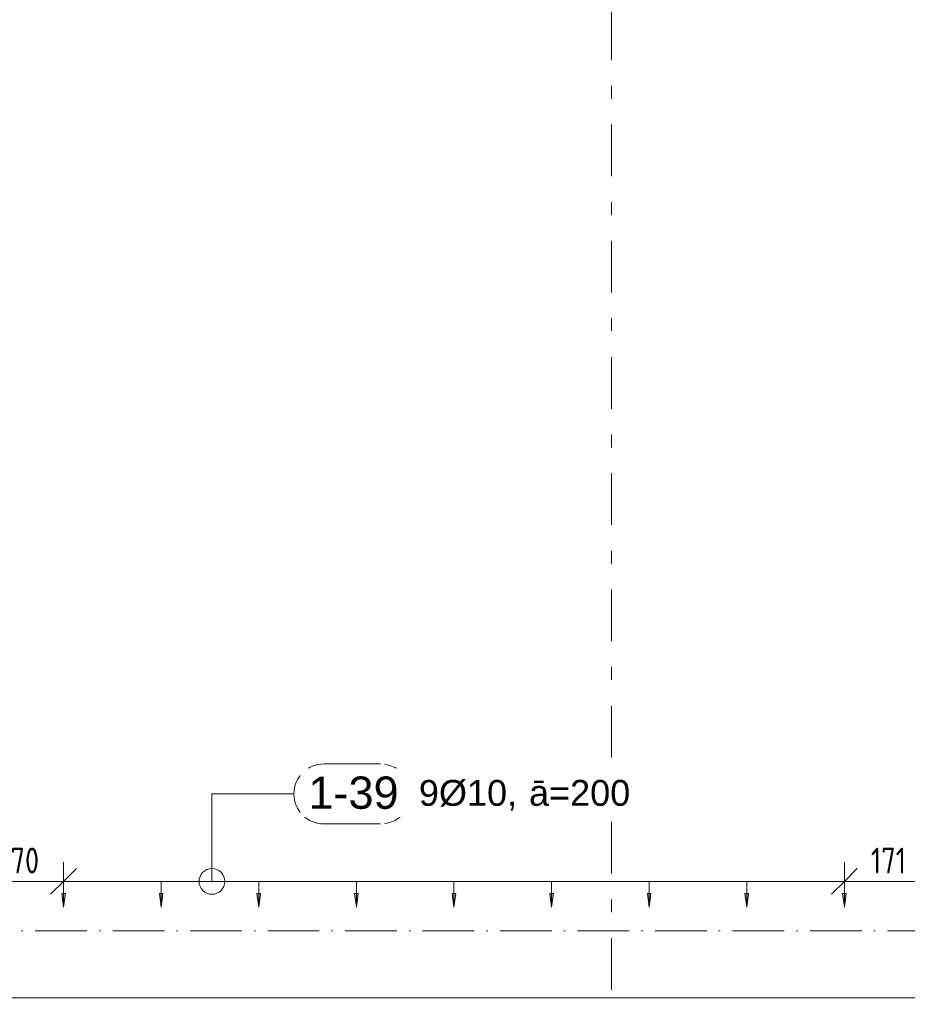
# Model space of a CAD drawing. Header units: millimetres. Extents: x 4307 to 42792, y 1610 to 10025.
# Tile 119 of 256: x 16823 to 18543, y 5857 to 7764. Entities that reach past the tile are written whole.
import ezdxf

# ---------------------------------------------------------------- set-up
doc = ezdxf.new("R2010")
doc.units = ezdxf.units.MM
doc.linetypes.add('Čerchovaná', pattern=[150, 100, -25, 0, -25])
doc.linetypes.add('Čára osnovy', pattern=[225, 100, -50, 25, -50])
for name, color, linetype, lineweight in [('A-ANNO-DIMS', 211, 'Continuous', 5), ('A-ANNO-DIMS-25', 211, 'Continuous', 5), ('A-FLOR-LEVL', 51, 'Continuous', 5), ('S-BEAM', 12, 'Continuous', 9), ('S-GRID', 1, 'Continuous', 5), ('S-RBAR-IDEN', 171, 'Continuous', 5)]:
    doc.layers.add(name, color=color, linetype=linetype, lineweight=lineweight)
doc.styles.add('Arial', font='arial.ttf', dxfattribs={"height": 50})
doc.styles.add('Arial_1', font='arial.ttf', dxfattribs={"height": 62.5})
doc.styles.add('ISOCPEUR_2', font='isocpeur.ttf', dxfattribs={"width": 0.8, "height": 50})
doc.dimstyles.new('Vnitřní', dxfattribs={"dimscale": 304.8, "dimtxt": 49.799059, "dimasz": 0.164042, "dimexe": 0.123031, "dimexo": 0.0625, "dimgap": 0, "dimtad": 1, "dimdec": 0, "dimzin": 0, "dimdsep": 46, "dimtxsty": 'ISOCPEUR_2', "dimblk1": 'OBLIQUE', "dimblk2": 'OBLIQUE', "dimsah": 1, "dimcen": 0.09, "dimdle": 0.123031, "dimazin": 0, "dimtfac": 1, "dimtdec": 4, "dimtix": 1, "dimtmove": 0, "dimatfit": 3, "dimfxl": 0.123031, "dimfxlon": 1, "dimtvp": 1, "dimtolj": 1, "dimtzin": 0, "dimarcsym": 2})
doc.dimstyles.new('Výztuž_kusy__řezy__2', dxfattribs={"dimscale": 304.8, "dimtxt": 0.18, "dimasz": 0, "dimexe": 0, "dimexo": 0.0625, "dimgap": 0.082021, "dimtad": 1, "dimdec": 0, "dimzin": 0, "dimdsep": 46, "dimtxsty": 'Arial_1', "dimblk1": 'NONE', "dimblk2": 'NONE', "dimsah": 1, "dimcen": 0.09, "dimazin": 0, "dimtfac": 1, "dimtdec": 4, "dimtix": 1, "dimtmove": 0, "dimatfit": 3, "dimfxl": 0.164042, "dimfxlon": 1, "dimtvp": 1, "dimtfill": 1, "dimtolj": 1, "dimtzin": 0, "dimarcsym": 2})

# ---------------------------------------------------------------- blocks, each defined once
blk = doc.blocks.new('DIMBLOCK343-V1')
at = {"layer": 'A-ANNO-DIMS-25'}
for points in [[(16908.2, 6045.5), (16911.7, 6071.8), (16904.7, 6071.8)], [(17097.3, 6045.5), (17100.7, 6071.8), (17093.8, 6071.8)]]:
    blk.add_hatch(color=256, dxfattribs=at).paths.add_polyline_path(points)
for p, q in [((16908.2, 6095.5), (17097.3, 6095.5)), ((16908.2, 6095.5), (16908.2, 6095.5)), ((16908.2, 6095.5), (16908.2, 6045.5)), ((17097.3, 6095.5), (17097.3, 6095.5)), ((17097.3, 6095.5), (17097.3, 6045.5)), ((16911.7, 6071.8), (16904.7, 6071.8)), ((16904.7, 6071.8), (16908.2, 6045.5)), ((16908.2, 6045.5), (16911.7, 6071.8)), ((17100.7, 6071.8), (17093.8, 6071.8)), ((17093.8, 6071.8), (17097.3, 6045.5)), ((17097.3, 6045.5), (17100.7, 6071.8))]:
    blk.add_line(p, q, dxfattribs=at)
blk = doc.blocks.new('_None')
blk = doc.blocks.new('DIMBLOCK344-V1')
at = {"layer": 'A-ANNO-DIMS-25'}
for points in [[(17097.3, 6045.5), (17100.7, 6071.8), (17093.8, 6071.8)], [(17286.4, 6045.5), (17289.8, 6071.8), (17282.9, 6071.8)]]:
    blk.add_hatch(color=256, dxfattribs=at).paths.add_polyline_path(points)
for p, q in [((17097.3, 6095.5), (17286.4, 6095.5)), ((17097.3, 6095.5), (17097.3, 6095.5)), ((17097.3, 6095.5), (17097.3, 6045.5)), ((17286.4, 6095.5), (17286.4, 6095.5)), ((17286.4, 6095.5), (17286.4, 6045.5)), ((17100.7, 6071.8), (17093.8, 6071.8)), ((17093.8, 6071.8), (17097.3, 6045.5)), ((17097.3, 6045.5), (17100.7, 6071.8)), ((17289.8, 6071.8), (17282.9, 6071.8)), ((17282.9, 6071.8), (17286.4, 6045.5)), ((17286.4, 6045.5), (17289.8, 6071.8))]:
    blk.add_line(p, q, dxfattribs=at)
blk = doc.blocks.new('DIMBLOCK345-V1')
at = {"layer": 'A-ANNO-DIMS-25'}
for points in [[(17286.4, 6045.5), (17289.8, 6071.8), (17282.9, 6071.8)], [(17475.4, 6045.5), (17478.9, 6071.8), (17472, 6071.8)]]:
    blk.add_hatch(color=256, dxfattribs=at).paths.add_polyline_path(points)
for p, q in [((17286.4, 6095.5), (17475.4, 6095.5)), ((17286.4, 6095.5), (17286.4, 6095.5)), ((17286.4, 6095.5), (17286.4, 6045.5)), ((17475.4, 6095.5), (17475.4, 6095.5)), ((17475.4, 6095.5), (17475.4, 6045.5)), ((17289.8, 6071.8), (17282.9, 6071.8)), ((17282.9, 6071.8), (17286.4, 6045.5)), ((17286.4, 6045.5), (17289.8, 6071.8)), ((17478.9, 6071.8), (17472, 6071.8)), ((17472, 6071.8), (17475.4, 6045.5)), ((17475.4, 6045.5), (17478.9, 6071.8))]:
    blk.add_line(p, q, dxfattribs=at)
blk = doc.blocks.new('DIMBLOCK346-V1')
at = {"layer": 'A-ANNO-DIMS-25'}
for points in [[(17475.4, 6045.5), (17478.9, 6071.8), (17472, 6071.8)], [(17664.5, 6045.5), (17668, 6071.8), (17661.1, 6071.8)]]:
    blk.add_hatch(color=256, dxfattribs=at).paths.add_polyline_path(points)
for p, q in [((17475.4, 6095.5), (17664.5, 6095.5)), ((17475.4, 6095.5), (17475.4, 6095.5)), ((17475.4, 6095.5), (17475.4, 6045.5)), ((17664.5, 6095.5), (17664.5, 6095.5)), ((17664.5, 6095.5), (17664.5, 6045.5)), ((17478.9, 6071.8), (17472, 6071.8)), ((17472, 6071.8), (17475.4, 6045.5)), ((17475.4, 6045.5), (17478.9, 6071.8)), ((17668, 6071.8), (17661.1, 6071.8)), ((17661.1, 6071.8), (17664.5, 6045.5)), ((17664.5, 6045.5), (17668, 6071.8))]:
    blk.add_line(p, q, dxfattribs=at)
blk = doc.blocks.new('DIMBLOCK347-V1')
at = {"layer": 'A-ANNO-DIMS-25'}
for points in [[(17664.5, 6045.5), (17668, 6071.8), (17661.1, 6071.8)], [(17853.6, 6045.5), (17857.1, 6071.8), (17850.1, 6071.8)]]:
    blk.add_hatch(color=256, dxfattribs=at).paths.add_polyline_path(points)
for p, q in [((17664.5, 6095.5), (17853.6, 6095.5)), ((17664.5, 6095.5), (17664.5, 6095.5)), ((17664.5, 6095.5), (17664.5, 6045.5)), ((17853.6, 6095.5), (17853.6, 6095.5)), ((17853.6, 6095.5), (17853.6, 6045.5)), ((17668, 6071.8), (17661.1, 6071.8)), ((17661.1, 6071.8), (17664.5, 6045.5)), ((17664.5, 6045.5), (17668, 6071.8)), ((17857.1, 6071.8), (17850.1, 6071.8)), ((17850.1, 6071.8), (17853.6, 6045.5)), ((17853.6, 6045.5), (17857.1, 6071.8))]:
    blk.add_line(p, q, dxfattribs=at)
blk = doc.blocks.new('DIMBLOCK348-V1')
at = {"layer": 'A-ANNO-DIMS-25'}
for points in [[(17853.6, 6045.5), (17857.1, 6071.8), (17850.1, 6071.8)], [(18042.7, 6045.5), (18046.2, 6071.8), (18039.2, 6071.8)]]:
    blk.add_hatch(color=256, dxfattribs=at).paths.add_polyline_path(points)
for p, q in [((17853.6, 6095.5), (18042.7, 6095.5)), ((17853.6, 6095.5), (17853.6, 6095.5)), ((17853.6, 6095.5), (17853.6, 6045.5)), ((18042.7, 6095.5), (18042.7, 6095.5)), ((18042.7, 6095.5), (18042.7, 6045.5)), ((17857.1, 6071.8), (17850.1, 6071.8)), ((17850.1, 6071.8), (17853.6, 6045.5)), ((17853.6, 6045.5), (17857.1, 6071.8)), ((18046.2, 6071.8), (18039.2, 6071.8)), ((18039.2, 6071.8), (18042.7, 6045.5)), ((18042.7, 6045.5), (18046.2, 6071.8))]:
    blk.add_line(p, q, dxfattribs=at)
blk = doc.blocks.new('DIMBLOCK349-V1')
at = {"layer": 'A-ANNO-DIMS-25'}
for points in [[(18042.7, 6045.5), (18046.2, 6071.8), (18039.2, 6071.8)], [(18231.8, 6045.5), (18235.2, 6071.8), (18228.3, 6071.8)]]:
    blk.add_hatch(color=256, dxfattribs=at).paths.add_polyline_path(points)
for p, q in [((18042.7, 6095.5), (18231.8, 6095.5)), ((18042.7, 6095.5), (18042.7, 6095.5)), ((18042.7, 6095.5), (18042.7, 6045.5)), ((18231.8, 6095.5), (18231.8, 6095.5)), ((18231.8, 6095.5), (18231.8, 6045.5)), ((18046.2, 6071.8), (18039.2, 6071.8)), ((18039.2, 6071.8), (18042.7, 6045.5)), ((18042.7, 6045.5), (18046.2, 6071.8)), ((18235.2, 6071.8), (18228.3, 6071.8)), ((18228.3, 6071.8), (18231.8, 6045.5)), ((18231.8, 6045.5), (18235.2, 6071.8))]:
    blk.add_line(p, q, dxfattribs=at)
blk = doc.blocks.new('DIMBLOCK350-V1')
at = {"layer": 'A-ANNO-DIMS-25'}
for points in [[(18231.8, 6045.5), (18235.2, 6071.8), (18228.3, 6071.8)], [(18420.9, 6045.5), (18424.3, 6071.8), (18417.4, 6071.8)]]:
    blk.add_hatch(color=256, dxfattribs=at).paths.add_polyline_path(points)
for p, q in [((18231.8, 6095.5), (18420.9, 6095.5)), ((18231.8, 6095.5), (18231.8, 6095.5)), ((18231.8, 6095.5), (18231.8, 6045.5)), ((18420.9, 6095.5), (18420.9, 6095.5)), ((18420.9, 6095.5), (18420.9, 6045.5)), ((18235.2, 6071.8), (18228.3, 6071.8)), ((18228.3, 6071.8), (18231.8, 6045.5)), ((18231.8, 6045.5), (18235.2, 6071.8)), ((18424.3, 6071.8), (18417.4, 6071.8)), ((18417.4, 6071.8), (18420.9, 6045.5)), ((18420.9, 6045.5), (18424.3, 6071.8))]:
    blk.add_line(p, q, dxfattribs=at)
blk = doc.blocks.new('DIMBLOCK351-V1')
at = {"layer": 'A-ANNO-DIMS-25'}
for points in [[(16908.2, 6045.5), (16911.7, 6071.8), (16904.7, 6071.8)], [(17097.3, 6045.5), (17100.7, 6071.8), (17093.8, 6071.8)], [(17286.4, 6045.5), (17289.8, 6071.8), (17282.9, 6071.8)], [(17475.4, 6045.5), (17478.9, 6071.8), (17472, 6071.8)], [(17664.5, 6045.5), (17668, 6071.8), (17661.1, 6071.8)], [(17853.6, 6045.5), (17857.1, 6071.8), (17850.1, 6071.8)], [(18042.7, 6045.5), (18046.2, 6071.8), (18039.2, 6071.8)], [(18231.8, 6045.5), (18235.2, 6071.8), (18228.3, 6071.8)], [(18420.9, 6045.5), (18424.3, 6071.8), (18417.4, 6071.8)]]:
    blk.add_hatch(color=256, dxfattribs=at).paths.add_polyline_path(points)
for p, q in [((16908.2, 6095.5), (18420.9, 6095.5)), ((16908.2, 6095.5), (17097.3, 6095.5)), ((16908.2, 6095.5), (16908.2, 6095.5)), ((16908.2, 6095.5), (16908.2, 6045.5)), ((17097.3, 6095.5), (17286.4, 6095.5)), ((17097.3, 6095.5), (17097.3, 6095.5)), ((17097.3, 6095.5), (17097.3, 6045.5)), ((17286.4, 6095.5), (17475.4, 6095.5)), ((17286.4, 6095.5), (17286.4, 6095.5)), ((17286.4, 6095.5), (17286.4, 6045.5)), ((17475.4, 6095.5), (17664.5, 6095.5)), ((17475.4, 6095.5), (17475.4, 6095.5)), ((17475.4, 6095.5), (17475.4, 6045.5)), ((17664.5, 6095.5), (17853.6, 6095.5)), ((17664.5, 6095.5), (17664.5, 6095.5)), ((17664.5, 6095.5), (17664.5, 6045.5)), ((17853.6, 6095.5), (18042.7, 6095.5)), ((17853.6, 6095.5), (17853.6, 6095.5)), ((17853.6, 6095.5), (17853.6, 6045.5)), ((18042.7, 6095.5), (18231.8, 6095.5)), ((18042.7, 6095.5), (18042.7, 6095.5)), ((18042.7, 6095.5), (18042.7, 6045.5)), ((18231.8, 6095.5), (18420.9, 6095.5)), ((18231.8, 6095.5), (18231.8, 6095.5)), ((18231.8, 6095.5), (18231.8, 6045.5)), ((18420.9, 6095.5), (18420.9, 6095.5)), ((18420.9, 6095.5), (18420.9, 6045.5)), ((16911.7, 6071.8), (16904.7, 6071.8)), ((16904.7, 6071.8), (16908.2, 6045.5)), ((16908.2, 6045.5), (16911.7, 6071.8)), ((17100.7, 6071.8), (17093.8, 6071.8)), ((17093.8, 6071.8), (17097.3, 6045.5)), ((17097.3, 6045.5), (17100.7, 6071.8)), ((17289.8, 6071.8), (17282.9, 6071.8)), ((17282.9, 6071.8), (17286.4, 6045.5)), ((17286.4, 6045.5), (17289.8, 6071.8)), ((17478.9, 6071.8), (17472, 6071.8)), ((17472, 6071.8), (17475.4, 6045.5)), ((17475.4, 6045.5), (17478.9, 6071.8)), ((17668, 6071.8), (17661.1, 6071.8)), ((17661.1, 6071.8), (17664.5, 6045.5)), ((17664.5, 6045.5), (17668, 6071.8)), ((17857.1, 6071.8), (17850.1, 6071.8)), ((17850.1, 6071.8), (17853.6, 6045.5)), ((17853.6, 6045.5), (17857.1, 6071.8)), ((18046.2, 6071.8), (18039.2, 6071.8)), ((18039.2, 6071.8), (18042.7, 6045.5)), ((18042.7, 6045.5), (18046.2, 6071.8)), ((18235.2, 6071.8), (18228.3, 6071.8)), ((18228.3, 6071.8), (18231.8, 6045.5)), ((18231.8, 6045.5), (18235.2, 6071.8)), ((18424.3, 6071.8), (18417.4, 6071.8)), ((18417.4, 6071.8), (18420.9, 6045.5)), ((18420.9, 6045.5), (18424.3, 6071.8))]:
    blk.add_line(p, q, dxfattribs=at)
blk = doc.blocks.new('Popisek výztuže__BEZ NATOČENÍ_ - _Typ_ množství_PRAVÝ _řezy_-573725-V1')
at = {"layer": 'S-RBAR-IDEN'}
for p, q in [((5911.2, 9413.6), (5801.5, 9413.6)), ((5801.5, 9297.2), (5911.2, 9297.2))]:
    blk.add_line(p, q, dxfattribs=at)
for centre, start, end in [((5801.5, 9355.4), 90, 270), ((5911.2, 9355.4), 277.6434, 82.3566)]:
    blk.add_arc(centre, 58.2, start, end, dxfattribs=at)
blk = doc.blocks.new('DIMBLOCK430-V1')
at = {"layer": 'A-ANNO-DIMS-25'}
for p, q in [((16738.2, 6095.5), (16738.2, 6133)), ((16738.2, 6095.5), (16763.2, 6120.5)), ((16908.2, 6095.5), (16908.2, 6133)), ((16908.2, 6095.5), (16933.2, 6120.5)), ((16700.7, 6095.5), (16945.7, 6095.5)), ((16738.2, 6095.5), (16713.2, 6070.5)), ((16738.2, 6095.5), (16738.2, 6058)), ((16908.2, 6095.5), (16883.2, 6070.5)), ((16908.2, 6095.5), (16908.2, 6058))]:
    blk.add_line(p, q, dxfattribs=at)
at = {"layer": 'A-ANNO-DIMS-25', "color": 0, "insert": (16785.4, 6160.8), "char_height": 50, "width": 90.788, "attachment_point": 1, "line_spacing_factor": 1.149209, "style": 'ISOCPEUR_2'}
blk.add_mtext('170', dxfattribs=at)
blk = doc.blocks.new('_Oblique')
at = {"color": 0, "linetype": 'ByBlock', "lineweight": -2}
blk.add_line((-0.5, -0.5), (0.5, 0.5), dxfattribs=at)
blk = doc.blocks.new('DIMBLOCK431-V1')
at = {"layer": 'A-ANNO-DIMS-25'}
for p, q in [((18420.9, 6095.5), (18420.9, 6133)), ((18420.9, 6095.5), (18445.9, 6120.5)), ((18591.8, 6095.5), (18591.8, 6133)), ((18591.8, 6095.5), (18616.8, 6120.5)), ((18383.4, 6095.5), (18629.3, 6095.5)), ((18420.9, 6095.5), (18395.9, 6070.5)), ((18420.9, 6095.5), (18420.9, 6058)), ((18591.8, 6095.5), (18566.8, 6070.5)), ((18591.8, 6095.5), (18591.8, 6058))]:
    blk.add_line(p, q, dxfattribs=at)
at = {"layer": 'A-ANNO-DIMS-25', "color": 0, "insert": (18472.3, 6160.8), "char_height": 50, "width": 81.594, "attachment_point": 1, "line_spacing_factor": 1.149209, "style": 'ISOCPEUR_2'}
blk.add_mtext('171', dxfattribs=at)

msp = doc.modelspace()

# ---------------------------------------------------------------- linework, layer by layer
at = {"layer": 'A-FLOR-LEVL', "linetype": 'Čerchovaná'}
msp.add_line((4395.1, 6000), (25778.9, 6000), dxfattribs=at)
at = {"layer": 'S-BEAM'}
msp.add_line((15190, 5870), (20140, 5870), dxfattribs=at)
msp.add_line((15190, 5870), (20140, 5870), dxfattribs=at)
at = {"layer": 'S-GRID', "linetype": 'Čára osnovy', "lineweight": 9}
msp.add_line((17970, 2060.6), (17970, 9495.1), dxfattribs=at)
at = {"layer": 'S-RBAR-IDEN'}
for p, q in [((17195.7, 6264.8), (17354.5, 6264.8)), ((17195.7, 6095.5), (17195.7, 6264.8))]:
    msp.add_line(p, q, dxfattribs=at)
msp.add_circle((17195.7, 6095.5), 25, dxfattribs=at)

# ---------------------------------------------------------------- block references
msp.add_blockref('Popisek výztuže__BEZ NATOČENÍ_ - _Typ_ množství_PRAVÝ _řezy_-573725-V1', (11611.2, -3090.6), dxfattribs=at)

# ---------------------------------------------------------------- texts
at = {"layer": 'S-RBAR-IDEN', "insert": (17596.6, 6291.8), "char_height": 50, "width": 258.544, "attachment_point": 1, "style": 'Arial', "bg_fill": 3, "box_fill_scale": 1.25, "bg_fill_color": 256, "bg_fill_true_color": 13158600, "bg_fill_transparency": 0}
msp.add_mtext('9Ø10, ', dxfattribs=at)

# ---------------------------------------------------------------- dimensions: what is measured, and where the dimension line sits
at = {"layer": 'A-ANNO-DIMS'}
for base, p1, p2, override, picture, middle in [((16908.2, 6095.5), (16738.2, 6058), (16908.2, 6058), {"dimpost": '<>', "dimfxl": 170}, 'DIMBLOCK430-V1', (16823.2, 6120.5)), ((18591.8, 6095.5), (18420.9, 6058), (18591.8, 6058), {"dimpost": '<>', "dimfxl": 170.94239}, 'DIMBLOCK431-V1', (18506.3, 6120.5))]:
    dim = msp.add_linear_dim(base=base, p1=p1, p2=p2, dimstyle='Vnitřní', override=override, dxfattribs=at)
    dim.commit()
    dim.dimension.update_dxf_attribs({"geometry": picture, "text_midpoint": middle})
for base, p1, p2, text, override, picture, middle in [((18420.9, 6095.5), (16908.2, 6045.5), (18420.9, 6045.5), '189 1513', {"dimpost": '<>', "dimblk1": 'None', "dimblk2": 'None', "dimsah": 1, "dimfxl": 1512.647956}, 'DIMBLOCK351-V1', (17664.5, 6152.4)), ((17097.3, 6095.5), (16908.2, 6045.5), (17097.3, 6045.5), ' ', {"dimpost": '<>', "dimfxl": 189.080994}, 'DIMBLOCK343-V1', (17002.7, 6095.5)), ((17286.4, 6095.5), (17097.3, 6045.5), (17286.4, 6045.5), ' ', {"dimpost": '<>', "dimfxl": 189.080994}, 'DIMBLOCK344-V1', (17191.8, 6095.5)), ((17475.4, 6095.5), (17286.4, 6045.5), (17475.4, 6045.5), ' ', {"dimpost": '<>', "dimfxl": 189.080994}, 'DIMBLOCK345-V1', (17380.9, 6095.5)), ((17664.5, 6095.5), (17475.4, 6045.5), (17664.5, 6045.5), ' ', {"dimpost": '<>', "dimfxl": 189.080994}, 'DIMBLOCK346-V1', (17570, 6095.5)), ((17853.6, 6095.5), (17664.5, 6045.5), (17853.6, 6045.5), ' ', {"dimpost": '<>', "dimfxl": 189.080994}, 'DIMBLOCK347-V1', (17759.1, 6095.5)), ((18042.7, 6095.5), (17853.6, 6045.5), (18042.7, 6045.5), ' ', {"dimpost": '<>', "dimfxl": 189.080994}, 'DIMBLOCK348-V1', (17948.2, 6095.5)), ((18231.8, 6095.5), (18042.7, 6045.5), (18231.8, 6045.5), ' ', {"dimpost": '<>', "dimfxl": 189.080994}, 'DIMBLOCK349-V1', (18137.2, 6095.5)), ((18420.9, 6095.5), (18231.8, 6045.5), (18420.9, 6045.5), ' ', {"dimpost": '<>', "dimfxl": 189.080994}, 'DIMBLOCK350-V1', (18326.3, 6095.5))]:
    dim = msp.add_linear_dim(base=base, p1=p1, p2=p2, text=text, dimstyle='Výztuž_kusy__řezy__2', override=override, dxfattribs=at)
    dim.commit()
    dim.dimension.update_dxf_attribs({"geometry": picture, "text_midpoint": middle})

# ---------------------------------------------------------------- next in the draw order: texts
at = {"layer": 'S-RBAR-IDEN', "attachment_point": 1, "bg_fill": 3, "box_fill_scale": 1.25, "bg_fill_color": 256, "bg_fill_true_color": 13158600, "bg_fill_transparency": 0}
for s, insert, char_height, width, style in [('1-39', (17382.6, 6298.5), 62.5, 210.443, 'Arial_1'), ('ā=200', (17809.9, 6291.8), 50, 242.51, 'Arial')]:
    msp.add_mtext(s, dxfattribs=dict(at, insert=insert, char_height=char_height, width=width, style=style))

doc.saveas('drawing.dxf')
